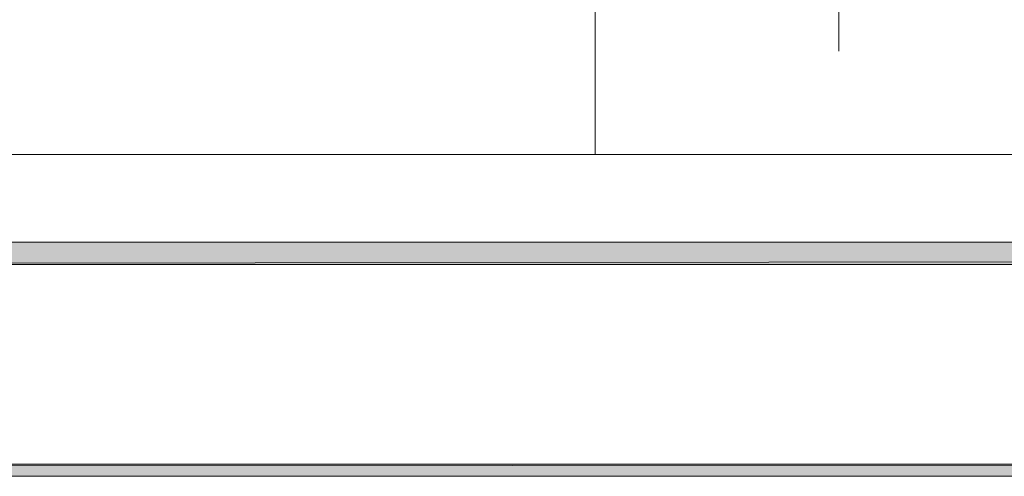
# Model space of a CAD drawing. Header units: millimetres. Extents: x 1527433 to 14789979, y -66543 to 11310.
# Tile 15 of 122: x 1944962 to 1947178, y -65658 to -64630. Entities that reach past the tile are written whole.
import ezdxf

# ---------------------------------------------------------------- set-up
doc = ezdxf.new("R2010")
doc.units = ezdxf.units.MM

msp = doc.modelspace()

# ---------------------------------------------------------------- hatches: boundary and pattern name
h = msp.add_hatch(color=7)
h.paths.add_polyline_path([(1982606.783, -35960.929), (1982583.5, -35982.095), (1982606.783, -65655.645)])
h.paths.add_polyline_path([(1982583.5, -35982.095), (1982606.783, -65655.645), (1982583.5, -65630.245)])
h.paths.add_polyline_path([(1982606.783, -65655.645), (1982583.5, -65630.245), (1982606.783, -65657.762)])
h.paths.add_polyline_path([(1982583.5, -65630.245), (1982606.783, -65657.762), (1940635.4, -65630.245)])
h.paths.add_polyline_path([(1982606.783, -65657.762), (1940635.4, -65630.245), (1940610, -65657.762)])
h.paths.add_polyline_path([(1940635.4, -65630.245), (1940610, -65657.762)])
h = msp.add_hatch(color=7)
h.paths.add_polyline_path([(1982083.967, -65130.712), (1982134.767, -65181.512), (1982083.967, -36481.629)])
h.paths.add_polyline_path([(1982134.767, -65181.512), (1982083.967, -36481.629), (1982134.767, -36432.945)])
h.paths.add_polyline_path([(1982083.967, -36481.629), (1982134.767, -36432.945), (1942635.65, -36481.629)])
h.paths.add_polyline_path([(1982134.767, -36432.945), (1942635.65, -36481.629), (1942584.85, -36432.945)])
h.paths.add_polyline_path([(1942635.65, -36481.629), (1942584.85, -36432.945), (1942635.65, -65130.712)])
h.paths.add_polyline_path([(1942584.85, -36432.945), (1942635.65, -65130.712), (1942584.85, -65181.512)])
h.paths.add_polyline_path([(1942635.65, -65130.712), (1942584.85, -65181.512), (1982083.967, -65130.712)])
h.paths.add_polyline_path([(1942584.85, -65181.512), (1982083.967, -65130.712), (1982134.767, -65181.512)])

# ---------------------------------------------------------------- linework, layer by layer
at = {"color": 7, "lineweight": 0}
for points in [[(1942728.783, -57859.962), (1942728.783, -60260.262), (1942728.783, -64933.862), (1963086.883, -64933.862)], [(1946257.267, -61729.229), (1946257.267, -64933.862)], [(1946794.9, -62620.345), (1946794.9, -63541.095), (1947057.367, -63598.245), (1946543.017, -63731.595), (1946805.483, -63795.095), (1946805.483, -64701.029)]]:
    msp.add_lwpolyline(points, dxfattribs=at)
for points in [[(1942635.65, -65130.712), (1942584.85, -65181.512), (1982083.967, -65130.712)], [(1942584.85, -65181.512), (1982083.967, -65130.712), (1982134.767, -65181.512)], [(1982606.783, -65657.762), (1940635.4, -65630.245), (1940610, -65657.762)], [(1982583.5, -65630.245), (1982606.783, -65657.762), (1940635.4, -65630.245)]]:
    msp.add_lwpolyline(points, close=True, dxfattribs=at)

doc.saveas('drawing.dxf')
